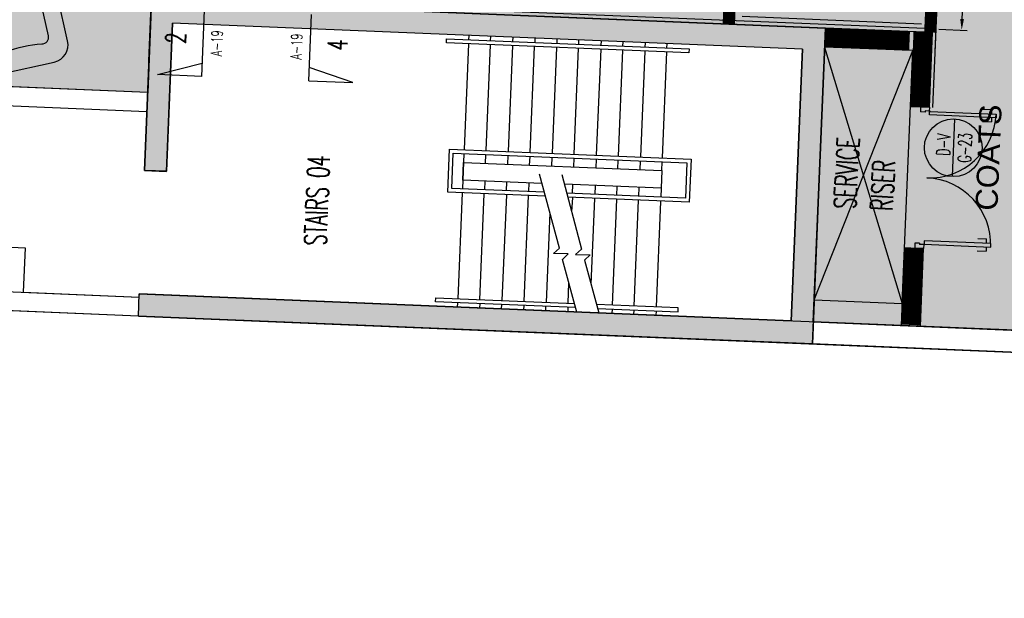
# Model space of a CAD drawing. Header units: millimetres. Extents: x 941089 to 2922714, y 799810 to 1997150.
# Tile 41 of 99: x 960613 to 971770, y 969524 to 976076. Entities that reach past the tile are written whole.
import ezdxf
from ezdxf.enums import TextEntityAlignment as Align

# ---------------------------------------------------------------- set-up
doc = ezdxf.new("R2010")
doc.units = ezdxf.units.MM
doc.header["$LTSCALE"] = 10
doc.header["$PDMODE"] = 3
doc.header["$PDSIZE"] = 5
doc.linetypes.add('DASHDOT', pattern=[1, 0.5, -0.25, 0, -0.25])
doc.linetypes.add('FO-00$0$xE-02-01L$0$ACAD_ISO10W100', pattern=[18, 12, -3, 0, -3])
doc.layers.get('DEFPOINTS').update_dxf_attribs({"color": 21})
for name, color, linetype in [('AREA NET', 21, 'DASHDOT'), ('COLS EXT-00$0$CONC-SECTION', 6, 'Continuous'), ('COLS EXT-00$0$HATCH', 22, 'Continuous'), ('FO-00 - FURN$0$DIM-GROMMETS', 21, 'Continuous'), ('FO-00 - FURN$0$FURNITURE', 22, 'Continuous'), ('FO-00$0$25', 21, 'Continuous'), ('FO-00$0$AREA GROSS', 21, 'Continuous'), ('FO-00$0$DIM FIT OUT', 21, 'Continuous'), ('FO-00$0$DOOR', 2, 'Continuous'), ('FO-00$0$DOOR-NOS', 4, 'Continuous'), ('FO-00$0$FN-04$0$FIRE', 3, 'Continuous'), ('FO-00$0$SHELVES_COUNTERS', 1, 'Continuous'), ('FO-00$0$SYMBOL', 6, 'Continuous'), ('FO-00$0$TEXT-25', 2, 'Continuous'), ('FO-00$0$WALL-INTERNAL', 4, 'Continuous'), ('FO-00$0$WALL-STUD-PARTITIONS', 2, 'Continuous'), ('FO-00$0$X-TXT 25', 2, 'Continuous'), ('L - PL-ext-00$0$STAIRS', 2, 'Continuous'), ('L - PL-ext-00$0$TEXT-35', 7, 'Continuous'), ('L - PL-ext-00$0$WALL-INTERNAL', 4, 'Continuous'), ('L-PL-00$0$STAIRS', 2, 'Continuous'), ('L-PL-00$0$TEXT-35', 7, 'Continuous'), ('L-PL-00$0$WALL-INTERNAL', 4, 'Continuous'), ('L-PL-00$0$WALL-STUD-PARTITIONS', 2, 'Continuous'), ('REVISION', 1, 'DASHDOT')]:
    doc.layers.add(name, color=color, linetype=linetype)
doc.styles.add('FO-00$0$01B-FIRST(option F)A$0$STANDARD', font='ROMANS.SHX')
doc.styles.add('FO-00$0$Standard', font='romans.shx', dxfattribs={"width": 0.6})
doc.styles.add('FO-00$0$Swiss', font='swiss.ttf')
doc.styles.add('FO-00$0$SYMBOLS', font='ROMANS.SHX')
doc.styles.add('L - PL-ext-00$0$PL-01$0$STANDARD', font='romans.shx', dxfattribs={"width": 0.6})
doc.styles.add('L-PL-00$0$PL-01$0$STANDARD', font='romans.shx', dxfattribs={"width": 0.6})
doc.linetypes.add('FO-00 - FURN$0$TRACKS', pattern='A,0.15,[130,ltypeshp.shx,S=0.25,R=0,X=0,Y=0],0.15', length=0.3)
doc.dimstyles.new('FO-00$0$ISO-25', dxfattribs={"dimscale": 50, "dimtxt": 3.5, "dimasz": 2.5, "dimexe": 1.25, "dimexo": 0.625, "dimtad": 1, "dimdec": 0, "dimtxsty": 'FO-00$0$Standard', "dimcen": 2.5, "dimclrd": 21, "dimclre": 21, "dimadec": 0, "dimazin": 0, "dimtfac": 1, "dimtdec": 0, "dimtmove": 0, "dimatfit": 3, "dimfxl": 0, "dimarcsym": 0})

# ---------------------------------------------------------------- blocks, each defined once
blk = doc.blocks.new('COLS EXT-00')
at = {"layer": 'COLS EXT-00$0$HATCH'}
h = blk.add_hatch(dxfattribs=at)
h.set_pattern_fill('AR-CONC', color=256, scale=2, angle=84.0126, style=0)
h.set_pattern_definition([(131.636498, (0, 0), (84.537704, 355.85757), [38.1, -419.1]), (76.636498, (0, 0), (-388.30192, -14.15659), [30.48, -335.28]), (182.087498, (7.04, 29.65), (-303.7623, 341.70203), [32.38, -356.18]), (127.820698, (-100.5, 14.8), (162.04886, 524.16198), [57.15, -628.65]), (178.272098, (-87, 58.46), (-420.52623, 541.73646), [48.57, -534.27]), (72.820498, (-100.5, 14.8), (-420.52525, 541.73707), [45.72, -502.92]), (102.636498, (-68, 61.34), (246.461515, 270.25535), [38.1, -419.1]), (47.636498, (-68, 61.34), (-346.47976, 175.87087), [30.48, -335.28]), (153.087898, (-47.46, 83.86), (-100.01918, 446.12552), [32.38, -356.18]), (119.136498, (0, 0), (-166.413132, 30.709053), [0, -331.216, 0, -340.36, 0, -336.55]), (89.136498, (0, 0), (-178.792128, 161.361192), [0, -194.056, 0, -323.596, 0, -128.27]), (49.136498, (-16.48, -112.08), (50.779711, 266.630705), [0, -127, 0, -396.24, 0, -525.78]), (39.136498, (-23.87, -162.34), (-7.220553, 300.50442), [0, -165.1, 0, -263.144, 0, -373.38])])
h.paths.add_polyline_path([(963800, 976227), (962606, 976277), (962596, 976027), (963790, 975977)])
h.paths.add_polyline_path([(963800, 976227), (963790, 975977), (966716, 975856), (966726, 976106)])
h.paths.add_polyline_path([(969742, 975982), (966726, 976106), (966716, 975856), (969482, 975742), (969355, 972665), (966588, 972779), (966578, 972529), (969595, 972405)])
h.paths.add_polyline_path([(966588, 972779), (961969, 972970), (961959, 972720), (966578, 972529)])
h.paths.add_polyline_path([(962027, 974369), (962277, 974359), (962346, 976037), (962596, 976027), (962606, 976277), (962107, 976297)])
at = {"layer": 'COLS EXT-00$0$CONC-SECTION'}
for p, q in [((962027, 974369), (962107, 976297)), ((962107, 976297), (969742, 975982)), ((962346, 976037), (962277, 974359)), ((969482, 975742), (962346, 976037)), ((969742, 975982), (969595, 972405)), ((969355, 972665), (969482, 975742)), ((962277, 974359), (962027, 974369)), ((961959, 972720), (961969, 972970)), ((961969, 972970), (969355, 972665)), ((969595, 972405), (961959, 972720))]:
    blk.add_line(p, q, dxfattribs=at)
blk = doc.blocks.new('FO-00$0$DOOR-1600')
at = {"layer": 'FO-00$0$DOOR'}
for p, q in [((-3, 709), (-3, 809)), ((47, 809), (-3, 809)), ((87, 809), (137, 809)), ((137, 709), (137, 809)), ((1463, 709), (1463, 809)), ((1513, 809), (1463, 809)), ((1553, 809), (1603, 809)), ((1603, 709), (1603, 809)), ((0, 100), (44, 100)), ((0, 100), (0, 0)), ((0, 0), (56, 0)), ((44, 100), (44, 53)), ((44, 53), (56, 53)), ((56, 53), (56, 0)), ((1544, 53), (1544, 0)), ((1544, 53), (1556, 53)), ((1544, 0), (1600, 0)), ((1556, 100), (1600, 100)), ((1556, 100), (1556, 53)), ((1600, 100), (1600, 0))]:
    blk.add_line(p, q, dxfattribs=at)
for points in [[(87, 103), (47, 103), (47, 859), (87, 859)], [(1513, 103), (1553, 103), (1553, 859), (1513, 859)]]:
    blk.add_lwpolyline(points, close=True, dxfattribs=at)
for centre in [(44, 103), (1556, 103)]:
    blk.add_circle(centre, 3, dxfattribs=at)
for centre, start, end in [((44, 103), 0, 89.7728), ((1556, 103), 90.2272, 180)]:
    blk.add_arc(centre, 756, start, end, dxfattribs=at)
blk = doc.blocks.new('FO-00$0$01B-FIRST(option F)A$0$DOOR-NOS')
at = {"layer": 'FO-00$0$DOOR-NOS'}
blk.add_line((327, 0), (-327, 0), dxfattribs=at)
blk.add_circle((0, 0), 327, dxfattribs=at)
at = {"layer": 'FO-00$0$DOOR-NOS', "style": 'FO-00$0$01B-FIRST(option F)A$0$STANDARD', "width": 0.8, "flags": 4}
for tag, p in [('TYPE', (-68, 36)), ('NO', (-224, -206))]:
    blk.add_attdef(tag, p, '', height=173, dxfattribs=at)
blk = doc.blocks.new('*D326')
at = {"layer": 'DEFPOINTS', "color": 0}
for p in [(971098, 978388), (971387, 978376), (970998, 975970)]:
    blk.add_point(p, dxfattribs=at)
at = {"layer": 'FO-00$0$DIM FIT OUT', "color": 21, "lineweight": -2}
for p, q in [((971129, 978387), (971449, 978374)), ((971292, 976083), (971382, 978251)), ((971029, 975968), (971349, 975955))]:
    blk.add_line(p, q, dxfattribs=at)
at = {"layer": 'FO-00$0$DIM FIT OUT', "color": 21}
for points in [[(971361, 978252), (971402, 978250), (971387, 978376)], [(971271, 976083), (971313, 976082), (971287, 975958)]]:
    blk.add_solid(points, dxfattribs=at)
at = {"layer": 'FO-00$0$DIM FIT OUT', "color": 0, "insert": (971218, 977172), "char_height": 175, "attachment_point": 5, "rotation": 87.6337, "style": 'FO-00$0$Standard'}
blk.add_mtext('2421', dxfattribs=at)
blk = doc.blocks.new('*D423')
at = {"layer": 'DEFPOINTS', "color": 0}
for p in [(962117, 976558), (959079, 975702, 0), (962076, 975578)]:
    blk.add_point(p, dxfattribs=at)
at = {"layer": 'FO-00$0$DIM FIT OUT', "color": 21, "lineweight": -2}
for p, q in [((959080, 975733), (959122, 976745)), ((959244, 976677), (961992, 976563)), ((962077, 975609), (962119, 976621))]:
    blk.add_line(p, q, dxfattribs=at)
at = {"layer": 'FO-00$0$DIM FIT OUT', "color": 21}
for points in [[(959243, 976656), (959245, 976698), (959119, 976682)], [(961991, 976543), (961993, 976584), (962117, 976558)]]:
    blk.add_solid(points, dxfattribs=at)
at = {"layer": 'FO-00$0$DIM FIT OUT', "color": 0, "insert": (960613, 976502), "char_height": 175, "attachment_point": 5, "rotation": 177.6337, "style": 'FO-00$0$Standard'}
blk.add_mtext('3000', dxfattribs=at)
blk = doc.blocks.new('FO-00$0$sym5')
for p, q in [((0, 15), (-10, 15)), ((-10, 15), (0, 12)), ((0, 15), (0, 0))]:
    blk.add_line(p, q)
at = {"linetype": 'Continuous', "style": 'FO-00$0$SYMBOLS', "flags": 1}
blk.add_attdef('DT-RV0', (-3.89, 13.9), '', height=0.5, dxfattribs=at)
at = {"color": 7, "style": 'FO-00$0$Standard', "width": 0.65}
blk.add_attdef('SYM5', text='', height=4.51, dxfattribs=at).set_placement((-6.22, 6.6), align=Align.MIDDLE)
at = {"color": 2, "style": 'FO-00$0$Standard', "width": 0.65}
blk.add_attdef('SYM5', text='', height=2.5, rotation=90, dxfattribs=at).set_placement((3.09, 7.37), align=Align.MIDDLE)
blk = doc.blocks.new('FO-00 - FURN$0$ARMCHAIR')
at = {"layer": 'FO-00 - FURN$0$FURNITURE', "extrusion": (0, 0, -1)}
for p, q in [((-547, 662), (56, 501)), ((-948, -62), (-792, 521)), ((-497, 442), (5, 308)), ((110, 409), (97, 361)), ((97, 361), (97, 363)), ((-151, -275), (-653, -141)), ((-203, -468), (-807, -307)), ((-98, -367), (-111, -415))]:
    blk.add_line(p, q, dxfattribs=at)
for centre, radius, start, end in [((599, 469), 200, 14.9985, 104.9985), ((517, 370), 75, 0.7853, 104.9985), ((-24, 380), 75, 194.9985, 284.9985), ((755, -113), 200, 284.9985, 14.9985), ((184, -396), 75, 194.9985, 284.9985)]:
    blk.add_arc(centre, radius, start, end, dxfattribs=at)
at = {"layer": 'FO-00 - FURN$0$FURNITURE'}
for centre, start, end in [((37, 428), 345.0015, 75.0015), ((-634, -68), 150.7791, 255.0015), ((-171, -348), 345.0015, 75.0015)]:
    blk.add_arc(centre, 75, start, end, dxfattribs=at)
for centre, major_axis, ratio, start_param, end_param in [((-1179, 312), (-219, -818), 0.672379, 1.322569, 1.819337), ((-548, 156), (-198, -739), 0.744338, 1.148639, 1.969873)]:
    blk.add_ellipse(centre, major_axis=major_axis, ratio=ratio, start_param=start_param, end_param=end_param, dxfattribs=at)
blk = doc.blocks.new('FO-00 - FURN')
at = {"layer": 'FO-00 - FURN$0$DIM-GROMMETS', "linetype": 'FO-00 - FURN$0$TRACKS', "ltscale": 0.4}
blk.add_line((968797.9, 976115.4), (970832.9, 976029.8), dxfattribs=at)
at = {"layer": 'FO-00 - FURN$0$FURNITURE', "xscale": -1, "rotation": 267.6337417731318}
blk.add_blockref('FO-00 - FURN$0$ARMCHAIR', (960517.9, 976409.6), dxfattribs=at)
blk = doc.blocks.new('L-PL-00')
at = {"layer": 'L-PL-00$0$STAIRS'}
for p, q in [((965701.7, 975898.3), (965699.6, 975848.3)), ((965949.4, 975838), (965951.5, 975887.9)), ((966201.2, 975877.6), (966199.2, 975827.7)), ((965448, 975813.7), (965449.8, 975858.6)), ((968195.6, 975700.2), (965448, 975813.7)), ((965449.8, 975858.6), (968197.5, 975745.1)), ((965697.8, 975803.3), (965648.2, 974604.4)), ((965898, 974594.1), (965947.5, 975793)), ((966197.3, 975782.7), (966147.8, 974583.8)), ((966397.6, 974573.5), (966447.1, 975772.4)), ((966451, 975867.3), (966449, 975817.4)), ((966696.9, 975762.1), (966647.4, 974563.2)), ((966700.8, 975857), (966698.8, 975807)), ((966948.5, 975796.7), (966950.6, 975846.7)), ((967200.4, 975836.4), (967198.3, 975786.4)), ((967448.1, 975776.1), (967450.2, 975826)), ((967700, 975815.7), (967697.9, 975765.8)), ((967947.7, 975755.4), (967949.8, 975805.4)), ((966897.2, 974552.8), (966946.7, 975751.8)), ((967196.5, 975741.4), (967147, 974542.5)), ((967396.7, 974532.2), (967446.3, 975731.1)), ((967696.1, 975720.8), (967646.5, 974521.9)), ((967896.3, 974511.6), (967945.8, 975710.5)), ((968197.5, 975745.1), (968195.6, 975700.2)), ((965463.1, 974121.7), (965483.4, 974611.2)), ((965483.4, 974611.2), (968221, 974498.2)), ((965510, 974164.8), (965526.5, 974564.4)), ((965526.5, 974564.4), (968174.2, 974455)), ((965646.4, 974559.5), (965629.9, 974159.8)), ((965892, 974449.2), (965896.2, 974549.2)), ((966145.9, 974538.8), (966141.8, 974438.9)), ((965634, 974259.7), (965642.2, 974459.6)), ((965642.2, 974459.6), (967890.3, 974366.7)), ((966391.6, 974428.6), (966395.7, 974528.5)), ((966641.4, 974418.3), (966645.5, 974518.2)), ((966891.2, 974408), (966895.3, 974507.9)), ((967145.1, 974497.6), (967141, 974397.6)), ((967390.8, 974387.3), (967394.9, 974487.2)), ((967644.7, 974476.9), (967640.5, 974377)), ((967890.3, 974366.7), (967894.5, 974466.6)), ((968174.2, 974455), (968157.7, 974055.4)), ((968221, 974498.2), (968200.8, 974008.6)), ((966729.9, 973488.3), (966502.1, 974325.2)), ((966755.7, 974323.5), (966979.7, 973478)), ((967890.3, 974366.7), (967882.1, 974166.9)), ((966529.2, 974222.7), (965634, 974259.7)), ((965883.8, 974249.4), (965879.6, 974149.5)), ((966129.4, 974139.2), (966133.6, 974239.1)), ((966383.4, 974228.8), (966379.2, 974128.9)), ((967882.1, 974166.9), (966785.2, 974212.2)), ((966878.8, 974108.2), (966882.9, 974208.1)), ((966570, 974075.9), (965463.1, 974121.7)), ((966557.6, 974121.5), (965510, 974164.8)), ((965628, 974114.8), (965578.5, 972915.9)), ((965828.3, 972905.6), (965877.8, 974104.5)), ((966127.6, 974094.2), (966078.1, 972895.3)), ((968157.7, 974055.4), (966812, 974111)), ((967132.7, 974197.8), (967128.6, 974097.9)), ((967378.4, 974087.6), (967382.5, 974187.5)), ((967628.2, 974077.3), (967632.3, 974177.2)), ((967882.1, 974166.9), (967877.9, 974066.9)), ((966327.8, 972884.9), (966377.4, 974083.9)), ((968200.8, 974008.6), (966824.1, 974065.4)), ((966876.9, 974063.3), (966867.7, 973900.8)), ((967126.7, 974052.9), (967086.6, 973082.3)), ((967376.5, 974042.6), (967327, 972843.7)), ((967576.8, 972833.4), (967626.3, 974032.3)), ((967875.9, 974017), (967826.6, 972823)), ((966619.6, 973890.7), (966577.6, 972874.6)), ((966661.2, 973427.8), (966729.9, 973488.3)), ((966829.3, 973424.3), (966661.2, 973427.8)), ((966764.4, 973361.6), (966829.3, 973424.3)), ((966979.7, 973478), (966911, 973417.5)), ((966926.8, 972765.1), (966764.4, 973361.6)), ((966911, 973417.5), (967079.1, 973413.9)), ((967079.1, 973413.9), (967014.2, 973351.2)), ((967014.2, 973351.2), (967176.6, 972754.8)), ((966827.4, 972864.3), (966836.9, 973095.2)), ((965326.8, 972881.3), (965328.7, 972926.2)), ((966913, 972815.7), (965326.8, 972881.3)), ((965328.7, 972926.2), (966900.6, 972861.3)), ((965574.6, 972821), (965576.6, 972870.9)), ((965826.4, 972860.6), (965824.3, 972810.7)), ((966074.1, 972800.3), (966076.2, 972850.3)), ((966326, 972840), (966323.9, 972790.1)), ((966573.7, 972779.7), (966575.8, 972829.7)), ((966825.6, 972819.3), (966823.5, 972769.4)), ((968076.3, 972812.7), (967150.4, 972851)), ((967162.8, 972805.4), (968074.5, 972767.8)), ((967325.1, 972798.7), (967323.1, 972748.8)), ((967572.9, 972738.4), (967574.9, 972788.4)), ((967824.7, 972778.1), (967822.6, 972728.1)), ((968074.5, 972767.8), (968076.3, 972812.7))]:
    blk.add_line(p, q, dxfattribs=at)
at = {"layer": 'L-PL-00$0$WALL-INTERNAL'}
for p, q in [((962106.9, 976297.2), (962063.7, 975252.9)), ((962106.9, 976297.2), (969742.4, 975981.5)), ((962277, 974358.5), (962346.4, 976037.1)), ((969482.3, 975742.1), (962346.4, 976037)), ((969742.4, 975981.5), (969594.6, 972404.7)), ((969355.1, 972664.8), (969482.3, 975742.1)), ((962063.7, 975252.9), (956074.8, 975500.5, 0)), ((956065.9, 975285.6, 0), (962054.9, 975038.1, 0)), ((962054.9, 975038.1), (962027.2, 974368.9)), ((962027.2, 974368.9), (962277, 974358.5)), ((955989.8, 973687.4, 0), (960674.7, 973493.8, 0)), ((960674.7, 973493.8, 0), (960653.9, 972989.4, 0)), ((960653.9, 972989.4), (961967.9, 972935.1)), ((961969.4, 972970.1), (975071.4, 972428.6)), ((961959.1, 972720.3), (960430.2, 972783.5)), ((961959.1, 972720.3), (981671.7, 971905.6))]:
    blk.add_line(p, q, dxfattribs=at)
at = {"layer": 'L-PL-00$0$WALL-STUD-PARTITIONS'}
for p, q in [((969355.1, 972664.8), (961969.4, 972970.1)), ((961959.1, 972720.3), (969594.6, 972404.7))]:
    blk.add_line(p, q, dxfattribs=at)
at = {"layer": 'L-PL-00$0$TEXT-35', "insert": (965986.3, 966362), "char_height": 500, "width": 1, "attachment_point": 7, "rotation": 86.96111, "style": 'L-PL-00$0$PL-01$0$STANDARD'}
blk.add_mtext('ENTRANCE FOYER / \\PRECEPTION AREA.\\Parea - 268sq/m\\P    ', dxfattribs=at)
blk = doc.blocks.new('L - PL-ext-00')
at = {"layer": 'L - PL-ext-00$0$STAIRS'}
for p, q in [((965701.7, 975898.3), (965699.6, 975848.3)), ((965949.4, 975838), (965951.5, 975887.9)), ((966201.2, 975877.6), (966199.2, 975827.7)), ((965448, 975813.7), (965449.8, 975858.6)), ((968195.6, 975700.2), (965448, 975813.7)), ((965449.8, 975858.6), (968197.5, 975745.1)), ((965697.8, 975803.3), (965648.2, 974604.4)), ((965898, 974594.1), (965947.5, 975793)), ((966197.3, 975782.7), (966147.8, 974583.8)), ((966397.6, 974573.5), (966447.1, 975772.4)), ((966451, 975867.3), (966449, 975817.4)), ((966696.9, 975762.1), (966647.4, 974563.2)), ((966700.8, 975857), (966698.8, 975807)), ((966948.5, 975796.7), (966950.6, 975846.7)), ((967200.4, 975836.4), (967198.3, 975786.4)), ((967448.1, 975776.1), (967450.2, 975826)), ((967700, 975815.7), (967697.9, 975765.8)), ((967947.7, 975755.4), (967949.8, 975805.4)), ((966897.2, 974552.8), (966946.7, 975751.8)), ((967196.5, 975741.4), (967147, 974542.5)), ((967396.7, 974532.2), (967446.3, 975731.1)), ((967696.1, 975720.8), (967646.5, 974521.9)), ((967896.3, 974511.6), (967945.8, 975710.5)), ((968197.5, 975745.1), (968195.6, 975700.2)), ((965463.1, 974121.7), (965483.4, 974611.2)), ((965483.4, 974611.2), (968221, 974498.2)), ((965510, 974164.8), (965526.5, 974564.4)), ((965526.5, 974564.4), (968174.2, 974455)), ((965646.4, 974559.5), (965629.9, 974159.8)), ((965892, 974449.2), (965896.2, 974549.2)), ((966145.9, 974538.8), (966141.8, 974438.9)), ((965634, 974259.7), (965642.2, 974459.6)), ((965642.2, 974459.6), (967890.3, 974366.7)), ((966391.6, 974428.6), (966395.7, 974528.5)), ((966641.4, 974418.3), (966645.5, 974518.2)), ((966891.2, 974408), (966895.3, 974507.9)), ((967145.1, 974497.6), (967141, 974397.6)), ((967390.8, 974387.3), (967394.9, 974487.2)), ((967644.7, 974476.9), (967640.5, 974377)), ((967890.3, 974366.7), (967894.5, 974466.6)), ((968174.2, 974455), (968157.7, 974055.4)), ((968221, 974498.2), (968200.8, 974008.6)), ((966729.9, 973488.3), (966502.1, 974325.2)), ((966755.7, 974323.5), (966979.7, 973478)), ((967890.3, 974366.7), (967882.1, 974166.9)), ((966529.2, 974222.7), (965634, 974259.7)), ((965883.8, 974249.4), (965879.6, 974149.5)), ((966129.4, 974139.2), (966133.6, 974239.1)), ((966383.4, 974228.8), (966379.2, 974128.9)), ((967882.1, 974166.9), (966785.2, 974212.2)), ((966878.8, 974108.2), (966882.9, 974208.1)), ((966570, 974075.9), (965463.1, 974121.7)), ((966557.6, 974121.5), (965510, 974164.8)), ((965628, 974114.8), (965578.5, 972915.9)), ((965828.3, 972905.6), (965877.8, 974104.5)), ((966127.6, 974094.2), (966078.1, 972895.3)), ((968157.7, 974055.4), (966812, 974111)), ((967132.7, 974197.8), (967128.6, 974097.9)), ((967378.4, 974087.6), (967382.5, 974187.5)), ((967628.2, 974077.3), (967632.3, 974177.2)), ((967882.1, 974166.9), (967877.9, 974066.9)), ((966327.8, 972884.9), (966377.4, 974083.9)), ((968200.8, 974008.6), (966824.1, 974065.4)), ((966876.9, 974063.3), (966867.7, 973900.8)), ((967126.7, 974052.9), (967086.6, 973082.3)), ((967376.5, 974042.6), (967327, 972843.7)), ((967576.8, 972833.4), (967626.3, 974032.3)), ((967875.9, 974017), (967826.6, 972823)), ((966619.6, 973890.7), (966577.6, 972874.6)), ((966661.2, 973427.8), (966729.9, 973488.3)), ((966829.3, 973424.3), (966661.2, 973427.8)), ((966764.4, 973361.6), (966829.3, 973424.3)), ((966979.7, 973478), (966911, 973417.5)), ((966926.8, 972765.1), (966764.4, 973361.6)), ((966911, 973417.5), (967079.1, 973413.9)), ((967079.1, 973413.9), (967014.2, 973351.2)), ((967014.2, 973351.2), (967176.6, 972754.8)), ((966827.4, 972864.3), (966836.9, 973095.2)), ((965326.8, 972881.3), (965328.7, 972926.2)), ((966913, 972815.7), (965326.8, 972881.3)), ((965328.7, 972926.2), (966900.6, 972861.3)), ((965574.6, 972821), (965576.6, 972870.9)), ((965826.4, 972860.6), (965824.3, 972810.7)), ((966074.1, 972800.3), (966076.2, 972850.3)), ((966326, 972840), (966323.9, 972790.1)), ((966573.7, 972779.7), (966575.8, 972829.7)), ((966825.6, 972819.3), (966823.5, 972769.4)), ((968076.3, 972812.7), (967150.4, 972851)), ((967162.8, 972805.4), (968074.5, 972767.8)), ((967325.1, 972798.7), (967323.1, 972748.8)), ((967572.9, 972738.4), (967574.9, 972788.4)), ((967824.7, 972778.1), (967822.6, 972728.1)), ((968074.5, 972767.8), (968076.3, 972812.7))]:
    blk.add_line(p, q, dxfattribs=at)
at = {"layer": 'L - PL-ext-00$0$WALL-INTERNAL'}
for p, q in [((962106.9, 976297.2), (962027.2, 974368.8)), ((962106.9, 976297.2), (962064.9, 975282)), ((962106.9, 976297.2), (969742.4, 975981.5)), ((962277, 974358.5), (962346.4, 976037.1)), ((969482.3, 975742.1), (962346.4, 976037.1)), ((969742.4, 975981.5), (969604.9, 972654.5)), ((969355.1, 972664.8), (969482.3, 975742.1)), ((962063.7, 975252.9), (956074.8, 975500.5, 0)), ((956065.9, 975285.6, 0), (962054.9, 975038.1, 0)), ((962027.2, 974368.8), (962277, 974358.5)), ((955969, 973183), (961967.9, 972935.1)), ((961959.1, 972720.3), (955960.1, 972968.2)), ((961967.9, 972935.1), (961969.4, 972970.1)), ((961969.4, 972970.1), (969355.1, 972664.8)), ((961959.1, 972720.3), (969594.6, 972404.7)), ((969604.9, 972654.5), (981578.6, 972159.6, 0)), ((981671.7, 971905.6), (969594.6, 972404.7))]:
    blk.add_line(p, q, dxfattribs=at)
at = {"layer": 'L - PL-ext-00$0$TEXT-35', "style": 'L - PL-ext-00$0$PL-01$0$STANDARD', "width": 0.6}
blk.add_text('STAIRS 04 ', height=250, rotation=87.63343, dxfattribs=at).set_placement((964087.8, 973515.4))
blk = doc.blocks.new('FO-00')
at = {"layer": 'FO-00$0$25'}
blk.add_hatch(color=254, dxfattribs=at).paths.add_polyline_path([(962106.9, 976297.2), (962063.7, 975252.9), (956064.8, 975500.9), (956819.2, 993755.4), (957034, 993746.5), (957074.1, 994715.7), (957029.1, 994717.6), (957254.7, 1000176.3), (961815.3, 999987.8), (961813.4, 999942.9), (962465.1, 999916), (962451.1, 999578.5), (962850.8, 999561.9), (962867.3, 999961.6), (962785.1, 999965), (962791.5, 1000117.6), (969658.5, 999833.8), (969650.2, 999634), (973094.2, 999491.9), (973087, 999317.8), (974330.1, 999266.5), (974344.7, 999639.8), (980603.5, 999381.4), (980588, 999007.9), (981801.1, 998957.8), (981787.3, 998623.7), (982186.9, 998607.2), (982215.9, 999304.8), (988737.4, 999035.2), (988737.4, 999035.2), (988964.3, 999024.2), (988817.7, 995529), (988645, 991316.4), (994995.8, 991065.9), (995186.1, 991058), (994995.8, 991065.9), (994970.9, 990466.4), (995161.3, 990458.5), (994864, 983264.6), (994673.8, 983272.5), (994648.9, 982673), (994839.2, 982665.1), (994537.8, 975370.1), (994353, 975377.8), (994336.4, 974978.1), (994521.2, 974970.4), (994466.7, 973651.6), (994631.5, 973645.2), (994522.9, 970907.8), (989272.4, 971124.4), (989710.8, 981776), (985249.6, 981960.4), (985342.2, 984209.1), (981645.3, 984361.3), (981527.5, 981498.7), (981439.7, 979366.4), (981353.4, 977267.7), (984800.4, 977125.6), (984714.7, 975047.1), (981578.6, 972159.6), (969604.9, 972654.5), (969742.4, 975981.5)])
at = {"layer": 'FO-00$0$AREA GROSS', "color": 3}
for points in [[(962106.9, 976297.2), (962063.7, 975252.9), (956064.8, 975500.9)], [(985342.2, 984209.1), (981645.3, 984361.3), (981527.5, 981498.7), (981439.7, 979366.4), (981353.4, 977267.7), (984800.4, 977125.6), (984714.6, 975045.1), (981578.6, 972159.6), (969604.9, 972654.5), (969742.4, 975981.5), (962106.9, 976297.2)]]:
    blk.add_lwpolyline(points, dxfattribs=at)
at = {"layer": 'FO-00$0$DOOR'}
for p, q in [((970987.5, 975714.9, 0), (971097.9, 978387.7)), ((970862.6, 975720.1, 0), (970967.9, 978268.4, 0))]:
    blk.add_line(p, q, dxfattribs=at)
for points in [[(970873.1, 975974.8), (962208.5, 976332.9), (962304.3, 978651)], [(970961.3, 975083), (970998, 975969.7)]]:
    blk.add_lwpolyline(points, dxfattribs=at)
at = {"layer": 'FO-00$0$FN-04$0$FIRE', "color": 1, "linetype": 'FO-00$0$xE-02-01L$0$ACAD_ISO10W100', "ltscale": 0.005}
for points, const_width in [([(968742.4, 978485.1), (968640.9, 976027.2)], 125), ([(969737.8, 975870.9), (970696.3, 975831.3)], 215)]:
    blk.add_lwpolyline(points, dxfattribs=dict(at, const_width=const_width))
at = {"layer": 'FO-00$0$FN-04$0$FIRE', "color": 1, "linetype": 'FO-00$0$xE-02-01L$0$ACAD_ISO10W100', "ltscale": 0.005, "elevation": 0}
for points, const_width in [([(971030.8, 978390.5), (970929.4, 975932.6)], 125), ([(970813.7, 975089.1), (970848.6, 975935.8)], 215), ([(970711.6, 972619.8), (970747.6, 973490.5)], 215)]:
    blk.add_lwpolyline(points, dxfattribs=dict(at, const_width=const_width))
at = {"layer": 'FO-00$0$SHELVES_COUNTERS', "elevation": 0}
blk.add_lwpolyline([(970614, 972863), (970732.3, 975725.4), (969733.1, 975766.7), (969614.8, 972904.3)], close=True, dxfattribs=at)
at = {"layer": 'FO-00$0$WALL-INTERNAL', "color": 21}
for p, q in [((969733.5, 975766.7), (970614.4, 972863)), ((969615.2, 972904.3), (970732.7, 975725.4))]:
    blk.add_line(p, q, dxfattribs=at)
at = {"layer": 'FO-00$0$WALL-INTERNAL'}
for p, q in [((969482.3, 975742.1), (969355.1, 972664.8)), ((970706.6, 975093.5), (970921.4, 975084.6)), ((970640.5, 973494.9), (970855.3, 973486))]:
    blk.add_line(p, q, dxfattribs=at)
for points in [[(970921.4, 975084.6), (970956.4, 975931.4), (969742.4, 975981.5)], [(970706.6, 975093.5), (970732.7, 975725.4), (969733.5, 975766.7), (969604.9, 972654.5), (970604.1, 972613.2), (970640.5, 973494.9)], [(970818.9, 972604.3), (970818.9, 972604.3), (970855.3, 973486)]]:
    blk.add_lwpolyline(points, dxfattribs=at)
at = {"layer": 'FO-00$0$WALL-STUD-PARTITIONS'}
for p, q in [((968680.4, 978387.5), (968583, 976029.6)), ((968804.3, 978357.4, 0), (968707.9, 976024.4))]:
    blk.add_line(p, q, dxfattribs=at)
at = {"layer": 'FO-00$0$DOOR', "rotation": 267.6332430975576}
blk.add_blockref('FO-00$0$DOOR-1600', (970821.5, 975088.8), dxfattribs=at)
at = {"layer": 'FO-00$0$DOOR-NOS'}
ref = blk.add_blockref('FO-00$0$01B-FIRST(option F)A$0$DOOR-NOS', (971191.7, 974625.9), dxfattribs=dict(at, rotation=87.87603590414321))
ref.add_attrib('NO', ' G-23', (971389.2, 974394.2), dxfattribs={"height": 150, "rotation": 87.87604, "style": 'FO-00$0$Standard', "width": 0.6, "flags": 4})
ref.add_attrib('TYPE', '   D-V', dxfattribs={"height": 150, "rotation": 87.87604, "style": 'FO-00$0$Standard', "width": 0.6, "flags": 4}).set_placement((971152.9, 974559), align=Align.CENTER)
at = {"layer": 'FO-00$0$SYMBOL'}
ref = blk.add_blockref('FO-00$0$sym5', (962707.8, 976184.5, 0), dxfattribs=dict(at, xscale=-50.00000000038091, yscale=50.05000000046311, zscale=49.99999999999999, rotation=177.5301536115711))
ref.add_attrib('SYM5', '2', dxfattribs={"layer": '0', "color": 7, "height": 225.7, "rotation": 87.53015, "style": 'FO-00$0$Standard', "width": 0.649351}).set_placement((962382.7, 975867.8, 0), align=Align.MIDDLE)
ref.add_attrib('SYM5', 'A-19', dxfattribs={"layer": '0', "color": 2, "height": 125, "rotation": 87.53015, "style": 'FO-00$0$Standard', "width": 0.65065}).set_placement((962846.2, 975809.2, 0), align=Align.MIDDLE)
ref = blk.add_blockref('FO-00$0$sym5', (963918, 976134.5, 0), dxfattribs=dict(at, xscale=50.00000000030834, yscale=50.05000000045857, zscale=49.99999999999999, rotation=177.7369577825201))
ref.add_attrib('SYM5', '4', dxfattribs={"layer": '0', "color": 7, "height": 225.7, "rotation": 87.73696, "style": 'FO-00$0$Standard', "width": 0.649351}).set_placement((964215.9, 975792.1, 0), align=Align.MIDDLE)
ref.add_attrib('SYM5', 'A-19', dxfattribs={"layer": '0', "color": 2, "height": 125, "rotation": 87.73696, "style": 'FO-00$0$Standard', "width": 0.65065}).set_placement((963749.1, 975771.9, 0), align=Align.MIDDLE)
at = {"layer": 'FO-00$0$TEXT-25', "insert": (970919.8, 973885.5), "char_height": 250, "width": 1, "attachment_point": 7, "rotation": 86.9611, "style": 'FO-00$0$Standard'}
blk.add_mtext('SERVICE\\PRISER\\P    ', dxfattribs=at)
at = {"layer": 'FO-00$0$X-TXT 25', "insert": (971695.1, 973909.7), "char_height": 250, "width": 1883.714, "attachment_point": 7, "rotation": 87.63256, "style": 'FO-00$0$Swiss'}
blk.add_mtext('{\\fArial|b0|i0|c0|p34;COATS}', dxfattribs=at)
at = {"layer": 'FO-00$0$DIM FIT OUT'}
for base, p1, p2, angle, picture, middle in [((971386.804, 978376.1914), (970997.9845, 975969.6737), (971097.9282, 978388.1285), 87.63374, '*D326', (971218.187, 977171.8668)), ((962116.7, 976558.3), (959078.7, 975701.7, 0), (962076.2, 975577.8), 177.63374, '*D423', (960613.1, 976501.6))]:
    dim = blk.add_linear_dim(base=base, p1=p1, p2=p2, angle=angle, dimstyle='FO-00$0$ISO-25', dxfattribs=at)
    dim.commit()
    dim.dimension.update_dxf_attribs({"geometry": picture, "text_midpoint": middle})

msp = doc.modelspace()

# ---------------------------------------------------------------- block references
at = {"layer": 'AREA NET'}
msp.add_blockref('COLS EXT-00', (0, 0), dxfattribs=at)
at = {"layer": 'REVISION'}
for name in ['FO-00 - FURN', 'FO-00', 'L - PL-ext-00', 'L-PL-00']:
    msp.add_blockref(name, (0, 0), dxfattribs=at)

doc.saveas('drawing.dxf')
